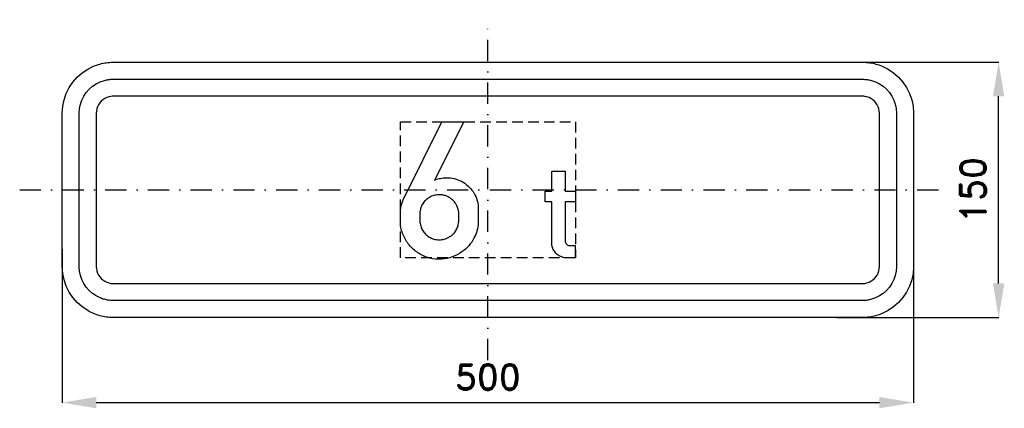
# Model space of a CAD drawing. Header units: millimetres. Extents: x -275 to 303, y -128 to 100.
import ezdxf

# ---------------------------------------------------------------- set-up
doc = ezdxf.new("R2010")
doc.units = ezdxf.units.MM
doc.header["$LTSCALE"] = 5
doc.linetypes.add('ČERCHOVANÁX2', pattern=[2, 1, -0.5, 0, -0.5])
doc.linetypes.add('ČÁRKOVANÁX2', pattern=[1.5, 1, -0.5])
doc.layers.add('Kóty', color=2, linetype='Continuous')
doc.layers.add('Značka', color=7, linetype='Continuous')
doc.styles.get("Standard").update_dxf_attribs({"font": 'romand.shx', "height": 15})
doc.dimstyles.get("Standard").update_dxf_attribs({"dimtxt": 15, "dimasz": 20, "dimexe": 0.18, "dimexo": 0.0625, "dimgap": 7.5, "dimtad": 1, "dimdec": 0, "dimzin": 0, "dimdsep": 46, "dimtxsty": 'Standard', "dimcen": 0.09, "dimadec": 0, "dimazin": 0, "dimtfac": 1, "dimtdec": 0, "dimtofl": 0, "dimtmove": 0, "dimatfit": 3, "dimfxl": 1, "dimtolj": 1, "dimtzin": 0, "dimarcsym": 0})

# ---------------------------------------------------------------- blocks, each defined once
blk = doc.blocks.new('*D0')
at = {"layer": 'Defpoints', "color": 0, "transparency": 16777216}
for p in [(205, 75), (300, 75), (205, -75)]:
    blk.add_point(p, dxfattribs=at)
at = {"layer": 'Kóty', "color": 0, "lineweight": -2, "transparency": 16777216}
for p, q in [((205.06, 75), (300.18, 75)), ((300, -55), (300, 55)), ((205.06, -75), (300.18, -75))]:
    blk.add_line(p, q, dxfattribs=at)
at = {"layer": 'Kóty', "color": 0, "transparency": 16777216}
for points in [[(296.67, 55), (303.33, 55), (300, 75)], [(296.67, -55), (303.33, -55), (300, -75)]]:
    blk.add_solid(points, dxfattribs=at)
at = {"layer": 'Kóty', "color": 0, "transparency": 16777216, "insert": (285, 0), "char_height": 15, "attachment_point": 5, "rotation": 90}
blk.add_mtext('\\A1;150', dxfattribs=at)
blk = doc.blocks.new('*D1')
at = {"layer": 'Defpoints', "color": 0, "transparency": 16777216}
for p in [(-250, -34.75), (250, -34.75), (250, -125)]:
    blk.add_point(p, dxfattribs=at)
at = {"layer": 'Kóty', "color": 0, "lineweight": -2, "transparency": 16777216}
for p, q in [((-250, -34.81), (-250, -125.18)), ((250, -34.81), (250, -125.18)), ((-230, -125), (230, -125))]:
    blk.add_line(p, q, dxfattribs=at)
at = {"layer": 'Kóty', "color": 0, "transparency": 16777216}
for points in [[(-230, -121.67), (-230, -128.33), (-250, -125)], [(230, -121.67), (230, -128.33), (250, -125)]]:
    blk.add_solid(points, dxfattribs=at)
at = {"layer": 'Kóty', "color": 0, "transparency": 16777216, "insert": (0, -110), "char_height": 15, "attachment_point": 5}
blk.add_mtext('\\A1;500', dxfattribs=at)

msp = doc.modelspace()

# ---------------------------------------------------------------- linework, layer by layer
at = {"layer": 'Značka', "color": 6, "linetype": 'ČERCHOVANÁX2', "ltscale": 2.5}
for points in [[(0, -100), (0, 100)], [(-275, 0), (275, 0)]]:
    msp.add_lwpolyline(points, dxfattribs=at)
at = {"layer": 'Značka', "color": 5}
for points in [[(-220, -75), (-220.12, -75), (-220.24, -74.999, -0.0321804), (-224.11, -74.728, -0.0354327), (-227.92, -73.937, -0.0362829), (-231.6, -72.692, -0.0344603), (-235.07, -70.941), (-238.3, -68.785), (-241.21, -66.213), (-243.79, -63.302), (-245.94, -60.068), (-247.68, -56.595), (-248.94, -52.916), (-249.74, -49.108), (-250, -45.236), (-250, -45.118), (-250, -45), (-250, 45), (-250, 45.118), (-250, 45.236), (-249.73, 49.109), (-248.94, 52.916), (-247.69, 56.598), (-245.94, 60.068), (-243.79, 63.301), (-241.21, 66.213), (-238.3, 68.788), (-235.07, 70.941), (-231.6, 72.68, -0.0334197), (-227.92, 73.937, -0.0341346), (-224.11, 74.741, -0.0367414), (-220.24, 74.999), (-220.12, 75), (-220, 75), (220, 75), (220.12, 75), (220.24, 74.999, -0.0321804), (224.11, 74.728, -0.0354327), (227.92, 73.937, -0.0362829), (231.6, 72.692), (235.07, 70.941), (238.3, 68.785), (241.21, 66.213), (243.79, 63.302), (245.94, 60.068), (247.68, 56.595), (248.94, 52.916), (249.74, 49.108), (250, 45.236), (250, 45.118), (250, 45), (250, -45), (250, -45.118), (250, -45.236), (249.73, -49.109), (248.94, -52.916), (247.69, -56.598), (245.94, -60.068), (243.79, -63.301), (241.21, -66.213), (238.3, -68.788), (235.07, -70.941), (231.6, -72.68, -0.0334197), (227.92, -73.937, -0.0341346), (224.11, -74.741, -0.0367414), (220.24, -74.999), (220.12, -75), (220, -75), (-220, -75)], [(-220, -65), (-220.08, -65), (-220.16, -64.999, -0.0321848), (-222.74, -64.818, -0.0354579), (-225.28, -64.291, -0.0362712), (-227.73, -63.461), (-230.05, -62.294), (-232.2, -60.857), (-234.14, -59.142), (-235.86, -57.201), (-237.29, -55.045), (-238.45, -52.73), (-239.29, -50.277), (-239.83, -47.738), (-240, -45.157), (-240, -45.079), (-240, -45), (-240, 45), (-240, 45.079), (-240, 45.157), (-239.82, 47.74), (-239.29, 50.277), (-238.46, 52.732), (-237.29, 55.045), (-235.86, 57.201), (-234.14, 59.142), (-232.2, 60.859), (-230.05, 62.294), (-227.73, 63.453), (-225.28, 64.291, -0.0341625), (-222.74, 64.827, -0.0367465), (-220.16, 64.999), (-220.08, 65), (-220, 65), (220, 65), (220.08, 65), (220.16, 64.999, -0.0321848), (222.74, 64.818, -0.0354579), (225.28, 64.291), (227.73, 63.461), (230.05, 62.294), (232.2, 60.857), (234.14, 59.142), (235.86, 57.201), (237.29, 55.045), (238.45, 52.73), (239.29, 50.277), (239.83, 47.738), (240, 45.157), (240, 45.079), (240, 45), (240, -45), (240, -45.079), (240, -45.157), (239.82, -47.74), (239.29, -50.277), (238.46, -52.732), (237.29, -55.045), (235.86, -57.201), (234.14, -59.142), (232.2, -60.859), (230.05, -62.294), (227.73, -63.453), (225.28, -64.291, -0.0341625), (222.74, -64.827, -0.0367465), (220.16, -64.999), (220.08, -65), (220, -65), (-220, -65)], [(-220, -55), (220, -55), (220.04, -55), (220.08, -55, 0.0321716), (221.37, -54.909), (222.64, -54.646), (223.87, -54.231), (225.02, -53.647), (226.1, -52.928), (227.07, -52.071), (227.93, -51.101), (228.65, -50.023), (229.23, -48.865), (229.65, -47.639), (229.91, -46.369), (230, -45.079), (230, -45.039), (230, -45), (230, 45), (230, 45.039), (230, 45.079), (229.91, 46.37), (229.65, 47.639), (229.23, 48.866), (228.65, 50.023), (227.93, 51.1), (227.07, 52.071), (226.1, 52.929), (225.02, 53.647), (223.87, 54.227), (222.64, 54.646), (221.37, 54.914, 0.0367311), (220.08, 55), (220.04, 55), (220, 55), (-220, 55), (-220.04, 55), (-220.08, 55, 0.0321716), (-221.37, 54.909), (-222.64, 54.646), (-223.87, 54.231), (-225.02, 53.647), (-226.1, 52.928), (-227.07, 52.071), (-227.93, 51.101), (-228.65, 50.023), (-229.23, 48.865), (-229.65, 47.639), (-229.91, 46.369), (-230, 45.079), (-230, 45.039), (-230, 45), (-230, -45), (-230, -45.039), (-230, -45.079), (-229.91, -46.37), (-229.65, -47.639), (-229.23, -48.866), (-228.65, -50.023), (-227.93, -51.1), (-227.07, -52.071), (-226.1, -52.929), (-225.02, -53.647), (-223.87, -54.227), (-222.64, -54.646), (-221.37, -54.914, 0.0367311), (-220.08, -55), (-220.04, -55), (-220, -55)], [(-14.153, 39.975), (-31.32, 5.783), (-30.332, 6.108), (-29.336, 6.408, -0.0391401), (-26.222, 7.03, -0.0459422), (-23.045, 7.117, -0.0661268), (-18.666, 6.336, -0.0620523), (-14.603, 4.467, -0.0644865), (-10.925, 1.644, -0.0674591), (-8.111, -2.033, -0.0606356), (-6.426, -5.766, -0.0629757), (-5.703, -9.767), (-5.675, -10.213), (-5.653, -10.658), (-5.653, -18.392), (-5.661, -18.958), (-5.678, -19.525, -0.05761), (-6.396, -24.013, -0.0561059), (-8.111, -28.25, -0.0655482), (-11.191, -32.789, -0.0611255), (-15.32, -36.425, -0.0693267), (-20.884, -39.396, -0.0744989), (-27.053, -40.675, -0.0866068), (-34.363, -40.02, -0.0853351), (-41.053, -36.958, -0.0801229), (-46.246, -32.343, -0.0761671), (-49.778, -26.367, -0.0445122), (-50.94, -22.924, -0.0550017), (-51.395, -19.358), (-51.403, -18.871), (-51.403, -18.383), (-51.403, -13.033), (-51.362, -12.6), (-51.32, -12.167), (-51.082, -10.354), (-50.703, -8.567), (-50.207, -6.93), (-49.57, -5.342), (-49.323, -4.794), (-49.07, -4.25), (-27.07, 39.975), (-14.153, 39.975)], [(51.335, -39.994), (46.379, -39.994), (45.995, -39.973), (45.612, -39.943, -0.0635391), (43.353, -39.435, -0.0716522), (41.303, -38.344, -0.0793021), (39.448, -36.602, -0.0717735), (38.187, -34.385), (37.81, -33.306), (37.619, -32.191), (37.602, -31.922), (37.591, -31.653), (37.591, -7.097), (33.632, -7.097), (33.632, -0.681), (37.591, -0.681), (37.591, 11.075), (45.428, 11.075), (45.428, -0.681), (51.398, -0.681), (51.404, -7.097), (45.428, -7.097), (45.428, -30.048), (45.444, -30.197), (45.463, -30.346), (45.614, -31.008), (45.921, -31.618, 0.10203), (46.565, -32.272, 0.119746), (47.405, -32.592), (47.568, -32.614), (47.731, -32.627), (51.335, -32.627), (51.335, -39.994)], [(-39.986, -13.667), (-39.986, -18.442), (-39.938, -18.8), (-39.886, -19.158, 0.0461221), (-39.234, -21.835, 0.0659101), (-38.011, -24.292, 0.06563), (-36.422, -26.219, 0.0589197), (-34.395, -27.708, 0.0672262), (-31.662, -28.885, 0.0693614), (-28.72, -29.283, 0.072192), (-25.584, -28.9, 0.0687137), (-22.678, -27.667, 0.0448498), (-21.052, -26.556, 0.0477507), (-19.661, -25.167, 0.0634524), (-18.23, -22.97, 0.0656433), (-17.403, -20.492), (-17.223, -19.445), (-17.103, -18.392), (-17.103, -13.75), (-17.154, -13.183), (-17.22, -12.617, 0.0512684), (-17.762, -10.377, 0.0555455), (-18.77, -8.292, 0.0750114), (-20.749, -5.864, 0.0723752), (-23.345, -4.108, 0.0440935), (-25.084, -3.383, 0.0437388), (-26.911, -2.975, 0.0185465), (-27.713, -2.887, 0.0179315), (-28.52, -2.858, 0.0575991), (-31.147, -3.15, 0.0608677), (-33.645, -4.05, 0.0692682), (-36.106, -5.643, 0.0705767), (-38.036, -7.85, 0.0640813), (-39.287, -10.267, 0.0607441), (-39.903, -12.9), (-39.948, -13.283), (-39.986, -13.667)]]:
    msp.add_lwpolyline(points, format="xyb", dxfattribs=at)
at = {"layer": 'Značka', "color": 6, "linetype": 'ČÁRKOVANÁX2', "ltscale": 1.25}
msp.add_lwpolyline([(-51.403, -40), (-51.403, 40), (51.403, 40), (51.403, -40), (-51.403, -40)], dxfattribs=at)

# ---------------------------------------------------------------- dimensions: what is measured, and where the dimension line sits
at = {"layer": 'Kóty'}
dim = msp.add_linear_dim(base=(300, 75), p1=(205, -75), p2=(205, 75), angle=90, dimstyle='Standard', dxfattribs=at)
dim.commit()
dim.dimension.update_dxf_attribs({"geometry": '*D0', "text_midpoint": (285, 0)})
dim = msp.add_linear_dim(base=(250, -125), p1=(-250, -34.746), p2=(250, -34.746), dimstyle='Standard', dxfattribs=at)
dim.commit()
dim.dimension.update_dxf_attribs({"geometry": '*D1', "text_midpoint": (0, -110)})

doc.saveas('drawing.dxf')
